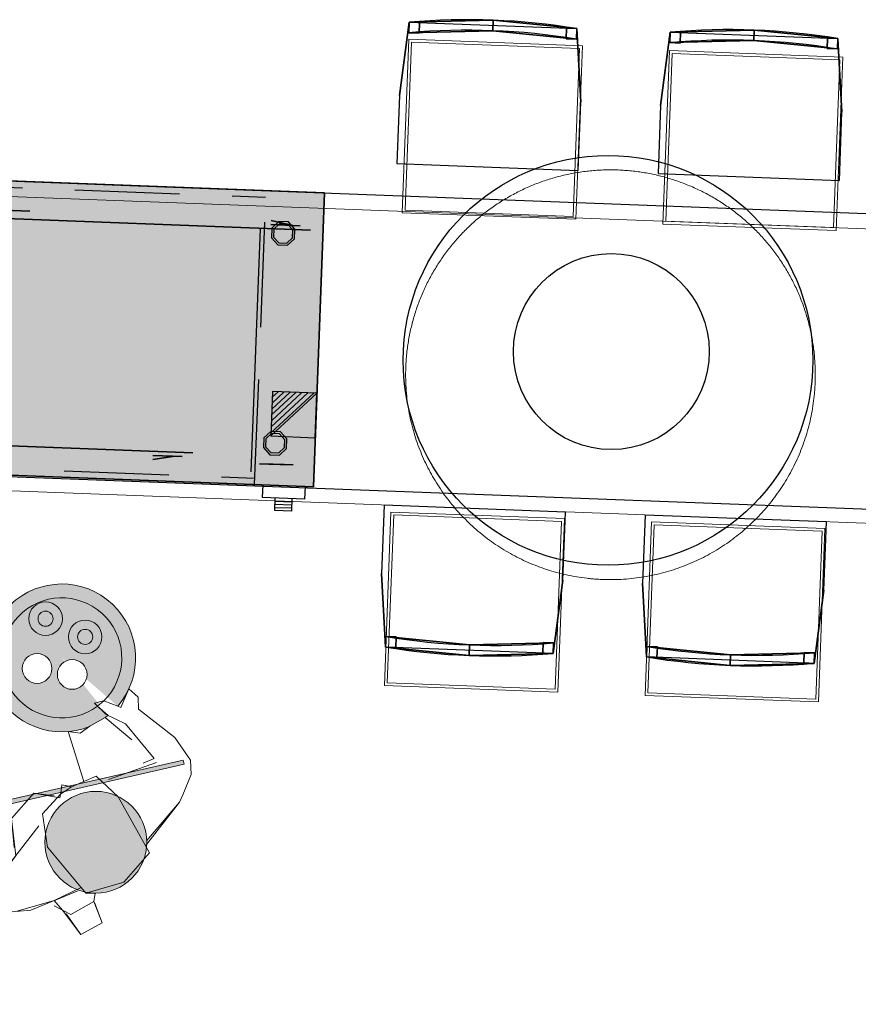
# Model space of a CAD drawing. Header units: millimetres. Extents: x 119024465 to 119292677, y 483022511 to 483148062.
# Tile 82 of 162: x 119100415 to 119102412, y 483060331 to 483062675. Entities that reach past the tile are written whole.
import ezdxf

# ---------------------------------------------------------------- set-up
doc = ezdxf.new("R2010")
doc.units = ezdxf.units.MM
doc.header["$LTSCALE"] = 100
for name, pattern in [('B0703', [468.700004, 312.5, -156.200004]), ('CONTINUA', [0]), ('NASCOSTA', [0.375, 0.25, -0.125])]:
    doc.linetypes.add(name, pattern=pattern)
doc.layers.get('0').update_dxf_attribs({"linetype": 'CONTINUOUS'})
for name, color, linetype in [('200-2D', 1, 'CONTINUOUS'), ('200-3D', 1, 'CONTINUOUS'), ('204 tekst fdstp', 255, 'CONTINUOUS'), ('204-2D', 7, 'CONTINUA'), ('2D_PLAN', 7, 'CONTINUOUS'), ('450-2D', 6, 'CONTINUA'), ('82 Losse inrichting.LOSSE INRICHTING', 7, 'CONTINUOUS'), ('82 Losse inrichting.LOSSE INRICHTING 2D arcering', 7, 'CONTINUOUS'), ('DINING_CHAIR', 33, 'CONTINUOUS'), ('DINING_TABLE', 33, 'CONTINUOUS'), ('GRI-3D', 7, 'CONTINUOUS'), ('INS-3D', 3, 'CONTINUOUS'), ('NASC-3D', 4, 'CONTINUOUS'), ('New_82 Losse inrichting.LOSSE INRICHTING', 7, 'CONTINUOUS')]:
    doc.layers.add(name, color=color, linetype=linetype)
doc.layers.add('None', color=7, linetype='CONTINUOUS', lineweight=5)
doc.styles.get("Standard").update_dxf_attribs({"font": 'ISOCP.SHX'})

# ---------------------------------------------------------------- blocks, each defined once
blk = doc.blocks.new('Group-381')
at = {"layer": 'None', "linetype": 'Continuous', "lineweight": 0}
h = blk.add_hatch(color=47, dxfattribs=at)
edge = h.paths.add_edge_path()
edge.add_arc((-11191.64, -241.79), 4, 0, 360, ccw=False)
h = blk.add_hatch(color=53, dxfattribs=at)
edge = h.paths.add_edge_path()
edge.add_arc((-11191.64, -241.79), 1.8, 0, 360, ccw=False)
at = {"layer": 'None', "color": 7, "linetype": 'Continuous', "lineweight": 18}
for radius in [4, 1.8]:
    blk.add_circle((-11191.64, -241.79), radius, dxfattribs=at)
blk = doc.blocks.new('Group-382')
at = {"layer": 'None', "linetype": 'Continuous', "lineweight": 0}
h = blk.add_hatch(color=47, dxfattribs=at)
edge = h.paths.add_edge_path()
edge.add_arc((-11196.35, -232.53), 4, 0, 360, ccw=False)
h = blk.add_hatch(color=53, dxfattribs=at)
edge = h.paths.add_edge_path()
edge.add_arc((-11196.35, -232.53), 1.8, 0, 360, ccw=False)
at = {"layer": 'None', "color": 7, "linetype": 'Continuous', "lineweight": 18}
for radius in [4, 1.8]:
    blk.add_circle((-11196.35, -232.53), radius, dxfattribs=at)
blk = doc.blocks.new('Group-384')
at = {"layer": 'None', "linetype": 'Continuous', "lineweight": 0}
h = blk.add_hatch(color=47, dxfattribs=at)
edge = h.paths.add_edge_path()
edge.add_arc((-11149.67, -239.82), 4, 0, 360, ccw=False)
h = blk.add_hatch(color=53, dxfattribs=at)
edge = h.paths.add_edge_path()
edge.add_arc((-11149.67, -239.82), 1.8, 0, 360, ccw=False)
at = {"layer": 'None', "color": 7, "linetype": 'Continuous', "lineweight": 18}
for radius in [4, 1.8]:
    blk.add_circle((-11149.67, -239.82), radius, dxfattribs=at)
blk = doc.blocks.new('kok')
at = {"layer": 'None', "linetype": 'Continuous', "lineweight": 0}
h = blk.add_hatch(color=41, dxfattribs=at)
edge = h.paths.add_edge_path()
edge.add_arc((3.9, -46.5), 176, 100.8536, 450.622)
edge.add_line((1.9, 129.5), (3.9, -46.5))
edge.add_line((3.9, -46.5), (-29.3, 126.4))
at = {"linetype": 'Continuous', "lineweight": 0}
for p, q in [((295.9, -223.9), (382.6, -246.8)), ((397.7, -246.7), (483.8, -221.7))]:
    blk.add_line(p, q, dxfattribs=at)
at = {"layer": 'None', "color": 250, "linetype": 'Continuous', "lineweight": 18}
for p, q in [((-2.8, 397.2), (-65.3, 362.6)), ((-65.3, 362.6), (-85.8, 334.6)), ((-85.5, 334.5), (-90, 269.2)), ((494, 339.4), (511.7, 310.2)), ((511.7, 310.2), (500.1, 118.1)), ((-90, 269.2), (-64, 162.8)), ((100.6, 100.6), (138.3, 209.4)), ((-64, 162.8), (-80.9, 140.3)), ((-80.9, 140.3), (-76, 110.4)), ((-11, 95.3), (-33.4, 133.4)), ((4.2, 124.8), (9.6, 86.4)), ((431.5, 132.4), (420, 26.1)), ((500.1, 118.1), (465.3, 14.2)), ((9.6, 86.4), (-11, 95.3)), ((420, 26.1), (394.2, -18)), ((465.3, 14.2), (480.3, -9.7)), ((394.2, -18), (385.7, -55.8)), ((406.9, -48.7), (432.4, -12.6)), ((480.3, -9.7), (471.1, -46.1)), ((385.7, -55.8), (406.9, -48.7))]:
    blk.add_line(p, q, dxfattribs=at)
for centre, radius, start, end in [((511.7, 310.2), 0.0653, 356.5329, 31.3177), ((3.9, -46.5), 176, 100.8536, 90.622), ((3.9, -46.5), 143, 96.0644, 88.2761)]:
    blk.add_arc(centre, radius, start, end, dxfattribs=at)
at = {"layer": 'None', "color": 7, "lineweight": 0, "xscale": 9.99999999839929, "yscale": 9.99999999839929, "zscale": 9.99999999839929}
for name in ['Group-384', 'Group-381']:
    blk.add_blockref(name, (111892.6, 2274.3), dxfattribs=at)
at = {"color": 7, "linetype": 'Continuous', "lineweight": 18}
blk.add_wipeout([(376.3, 395.6), (375.1, 425.6), (376.9, 498.1), (319.6, 508), (304, 455.9), (289, 442.3), (306.3, 428.4), (306.9, 410.4)], dxfattribs=at).dxf.layer = 'None'
at = {"layer": 'None', "color": 250, "linetype": 'Continuous', "lineweight": 18}
blk.add_line((376.9, 498.1), (319.6, 508), dxfattribs=at)
at = {"layer": 'None', "color": 7, "linetype": 'Continuous', "lineweight": 18}
blk.add_lwpolyline([(376.3, 395.6), (375.1, 425.6), (376.9, 498.1), (319.6, 508), (304, 455.9), (289, 442.3), (306.3, 428.4), (306.9, 410.4)], close=True, dxfattribs=at)
at = {"color": 7, "linetype": 'Continuous', "lineweight": 18}
blk.add_wipeout([(-64, 162.8), (-90, 269.2), (-85.5, 334.5), (-65.3, 362.6), (-19.9, 387.8), (-2.8, 397.2), (125.2, 428.6), (128.3, 447.3), (219, 464.2), (306.3, 428.4), (306.9, 410.4), (376.3, 395.6), (464.3, 359.2), (494, 339.4), (511.7, 310.2), (500.1, 118.1), (465.3, 14.2), (484, -10.3), (471.1, -46.1), (427.1, -20.1), (406.9, -48.7), (385.7, -55.8), (388.6, -42.7), (398.3, -11), (423.3, 27.4), (425.8, 79.3), (429.4, 147), (409, 261.8), (382, 255.1), (335.5, 179.1), (255.8, 165.3), (214, 211.8), (205.8, 204.6), (191.3, 190.8), (175.9, 208.6), (145.2, 217.1), (100.6, 100.6), (80.4, 121.3), (52.3, 122.7), (10.7, 129.4), (1.9, 129.5), (8.2, 96.5), (-11.3, 95.7), (-29.3, 126.4), (-33.4, 133.4), (-76, 110.4), (-79.1, 129), (-80.9, 140.3)], dxfattribs=at).dxf.layer = 'None'
at = {"linetype": 'Continuous', "lineweight": 0, "true_color": 0xffebad, "transparency": 33554516}
h = blk.add_hatch(color=41, dxfattribs=at)
h.dxf.hatch_style = 1
edge = h.paths.add_edge_path()
edge.add_arc((212.6, 348.1), 121.2, 0, 360)
h = blk.add_hatch(color=41, dxfattribs=at)
h.dxf.hatch_style = 1
h.paths.add_polyline_path([(382.6, -246.8), (430, -44.1), (295.9, -223.9)])
h = blk.add_hatch(color=41, dxfattribs=at)
h.dxf.hatch_style = 1
h.paths.add_polyline_path([(485.4, -223.4), (421.9, -25.2), (399.3, -248.3)])
at = {"linetype": 'Continuous', "lineweight": 0}
for p, q in [((430, -44.1), (295.9, -223.9)), ((382.6, -246.8), (430, -44.1)), ((421.9, -25.2), (399.3, -248.3)), ((485.4, -223.4), (421.9, -25.2))]:
    blk.add_line(p, q, dxfattribs=at)
blk.add_circle((212.6, 348.1), 121.2, dxfattribs=at)
at = {"layer": 'None', "color": 250, "linetype": 'Continuous', "lineweight": 18}
for p, q in [((319.6, 508), (304, 458.5)), ((373.5, 437.7), (376.9, 498.1)), ((128.3, 447.3), (103.7, 296.1)), ((219, 464.2), (128.3, 447.3)), ((306.3, 428.4), (219, 464.2)), ((289, 442.3), (304, 455.9)), ((304, 455.9), (366, 446.3)), ((366, 446.3), (384.3, 404.9)), ((310.4, 285.8), (306.3, 428.4)), ((116, 420.5), (-2.8, 397.2)), ((318.1, 412.1), (434.6, 379)), ((434.6, 379), (494, 339.4)), ((96.3, 250), (-18.2, 288.8)), ((103.7, 296.1), (114.4, 225.6)), ((270.7, 216.3), (310.4, 285.8)), ((-20.5, 277.8), (-17.9, 170.9)), ((7.7, 270.3), (-20.5, 277.8)), ((294.8, 233.4), (440.9, 269.7)), ((335.5, 179.1), (372.5, 237)), ((413.6, 253.4), (431.5, 132.4)), ((114.4, 225.6), (175.9, 208.6)), ((207.4, 205.8), (270.7, 216.3)), ((-6.4, 210.1), (10.7, 129.4)), ((175.9, 208.6), (207.4, 205.8)), ((177.3, 207.2), (191.3, 190.8)), ((191.3, 190.8), (205.8, 204.6)), ((221.9, 199.3), (255.8, 165.3)), ((-17.9, 170.9), (4.2, 124.8)), ((255.8, 165.3), (335.5, 179.1))]:
    blk.add_line(p, q, dxfattribs=at)
at = {"layer": 'None', "color": 7, "linetype": 'Continuous', "lineweight": 18}
blk.add_lwpolyline([(-64, 162.8), (-90, 269.2), (-85.5, 334.5), (-65.3, 362.6), (-19.9, 387.8), (-2.8, 397.2), (125.2, 428.6), (128.3, 447.3), (219, 464.2), (306.3, 428.4), (306.9, 410.4), (376.3, 395.6), (464.3, 359.2), (494, 339.4), (511.7, 310.2), (500.1, 118.1), (465.3, 14.2), (484, -10.3), (471.1, -46.1), (427.1, -20.1), (406.9, -48.7), (385.7, -55.8), (388.6, -42.7), (398.3, -11), (423.3, 27.4), (425.8, 79.3), (429.4, 147), (409, 261.8), (382, 255.1), (335.5, 179.1), (255.8, 165.3), (214, 211.8), (205.8, 204.6), (191.3, 190.8), (175.9, 208.6), (145.2, 217.1), (100.6, 100.6), (80.4, 121.3), (52.3, 122.7), (10.7, 129.4), (1.9, 129.5), (8.2, 96.5), (-11.3, 95.7), (-29.3, 126.4), (-33.4, 133.4), (-76, 110.4), (-79.1, 129), (-80.9, 140.3)], close=True, dxfattribs=at)
at = {"layer": 'None', "color": 7, "lineweight": 0, "xscale": 9.99999999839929, "yscale": 9.99999999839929, "zscale": 9.99999999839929}
blk.add_blockref('Group-382', (111892.6, 2274.3), dxfattribs=at)
at = {"color": 7, "linetype": 'Continuous', "lineweight": 18}
blk.add_wipeout([(39.3, -86.9), (37.1, -84.2), (35.2, -81.3), (33.6, -78.2), (32.2, -75), (31.3, -71.7), (30.6, -68.3), (30.3, -64.8), (30.3, -61.4), (30.6, -57.9), (31.3, -54.5), (32.3, -51.2), (33.7, -48), (35.3, -44.9), (37.3, -42.1), (39.5, -39.4), (41.9, -36.9), (44.6, -34.7), (47.5, -32.8), (50.6, -31.2), (53.8, -29.9), (57.1, -28.9), (60.5, -28.2), (64, -27.9), (67.5, -27.9), (70.9, -28.3), (74.3, -29), (77.6, -30), (80.8, -31.3), (83.9, -33), (86.8, -34.9), (89.4, -37.1), (91.9, -39.6), (94.1, -42.3), (96, -45.2), (97.6, -48.2), (98.9, -51.4), (99.9, -54.8), (100.6, -58.2), (100.9, -61.6), (100.9, -65.1), (100.5, -68.5), (99.8, -71.9), (98.8, -75.3), (97.5, -78.5), (95.8, -81.5), (93.9, -84.4), (91.7, -87.1), (89.2, -89.5), (86.5, -91.7), (83.6, -93.6), (80.6, -95.2), (77.4, -96.6), (74, -97.6), (70.6, -98.2), (67.2, -98.5), (63.7, -98.5), (60.3, -98.2), (56.9, -97.5), (53.5, -96.5), (50.3, -95.1), (47.3, -93.5), (44.4, -91.5), (41.7, -89.3)], dxfattribs=at).dxf.layer = 'None'
at = {"layer": 'None', "color": 7, "linetype": 'Continuous', "lineweight": 18}
blk.add_circle((65.6, -63.2), 35.4, dxfattribs=at)
at = {"color": 7, "linetype": 'Continuous', "lineweight": 18}
blk.add_wipeout([(-17.4, -23.8), (-19.6, -21.1), (-21.6, -18.2), (-23.2, -15.1), (-24.5, -11.9), (-25.5, -8.6), (-26.1, -5.2), (-26.5, -1.7), (-26.5, 1.7), (-26.1, 5.2), (-25.4, 8.6), (-24.4, 11.9), (-23.1, 15.1), (-21.4, 18.2), (-19.5, 21), (-17.3, 23.7), (-14.8, 26.2), (-12.1, 28.3), (-9.2, 30.3), (-6.1, 31.9), (-2.9, 33.2), (0.4, 34.2), (3.8, 34.9), (7.2, 35.2), (10.7, 35.2), (14.2, 34.8), (17.6, 34.1), (20.9, 33.1), (24.1, 31.8), (27.1, 30.1), (30, 28.2), (32.7, 26), (35.1, 23.5), (37.3, 20.8), (39.2, 17.9), (40.9, 14.9), (42.2, 11.7), (43.2, 8.3), (43.8, 4.9), (44.2, 1.5), (44.1, -2), (43.8, -5.5), (43.1, -8.9), (42.1, -12.2), (40.7, -15.4), (39.1, -18.4), (37.2, -21.3), (34.9, -24), (32.5, -26.4), (29.8, -28.6), (26.9, -30.5), (23.8, -32.2), (20.6, -33.5), (17.3, -34.5), (13.9, -35.1), (10.4, -35.4), (7, -35.4), (3.5, -35.1), (0.1, -34.4), (-3.2, -33.4), (-6.4, -32), (-9.5, -30.4), (-12.3, -28.4), (-15, -26.2)], dxfattribs=at).dxf.layer = 'None'
at = {"layer": 'None', "color": 7, "linetype": 'Continuous', "lineweight": 18}
blk.add_circle((8.8, -0.1), 35.4, dxfattribs=at)
blk = doc.blocks.new('*X203')
at = {"color": 0}
for p, q in [((286.774344, 2204.447934), (296.618251, 2214.291842)), ((286.774344, 2205.862148), (295.204037, 2214.291842)), ((286.774344, 2207.276361), (293.789824, 2214.291842)), ((286.774344, 2208.690575), (292.37561, 2214.291842)), ((286.774344, 2210.104788), (290.961397, 2214.291842)), ((286.774344, 2211.519002), (289.547183, 2214.291842)), ((286.774344, 2212.933216), (288.13297, 2214.291842))]:
    blk.add_line(p, q, dxfattribs=at)
blk = doc.blocks.new('FM')
at = {"layer": '450-2D'}
for p, q in [((10.606602, 0), (0, 0)), ((0, 0), (0, -10.606602)), ((0, -10.606602), (10.606602, 0)), ((10.606602, -10.606602), (10.606602, 0)), ((0, -10.606602), (10.606602, -10.606602))]:
    blk.add_line(p, q, dxfattribs=at)
blk.add_blockref('*X203', (-286.774344, -2214.291842), dxfattribs=at)
blk = doc.blocks.new('HWC18P')
at = {"layer": '200-2D'}
blk.add_lwpolyline([(0, -70), (180, -70), (180, 0), (0, 0)], close=True, dxfattribs=at)
at = {"layer": '200-3D'}
blk.add_line((165, -9, 24), (165, -67, 24), dxfattribs=at)
at = {"layer": '200-3D', "extrusion": (0, 1, 0)}
for points, elevation in [([(-29, 24), (-110, 24), (-110, 81), (-29, 81)], -7), ([(-177, 24), (-94, 24), (-94, 81), (-177, 81)], -9)]:
    blk.add_lwpolyline(points, close=True, dxfattribs=dict(at, elevation=elevation))
at = {"layer": '200-3D', "elevation": 5}
for points in [[(8.35, -7.23), (6.73, -8.85), (6.73, -11.15), (8.35, -12.77), (10.65, -12.77), (12.27, -11.15), (12.27, -8.85), (10.65, -7.23)], [(169.35, -7.23), (167.73, -8.85), (167.73, -11.15), (169.35, -12.77), (171.65, -12.77), (173.27, -11.15), (173.27, -8.85), (171.65, -7.23)], [(8.35, -57.23), (6.73, -58.85), (6.73, -61.15), (8.35, -62.77), (10.65, -62.77), (12.27, -61.15), (12.27, -58.85), (10.65, -57.23)], [(169.35, -57.23), (167.73, -58.85), (167.73, -61.15), (169.35, -62.77), (171.65, -62.77), (173.27, -61.15), (173.27, -58.85), (171.65, -57.23)]]:
    blk.add_lwpolyline(points, close=True, dxfattribs=at)
at = {"layer": '200-3D'}
for points in [[(8.56, -7.73), (7.23, -9.06), (7.23, -10.94), (8.56, -12.27), (10.44, -12.27), (11.77, -10.94), (11.77, -9.06), (10.44, -7.73)], [(169.56, -7.73), (168.23, -9.06), (168.23, -10.94), (169.56, -12.27), (171.44, -12.27), (172.77, -10.94), (172.77, -9.06), (171.44, -7.73)], [(8.56, -57.73), (7.23, -59.06), (7.23, -60.94), (8.56, -62.27), (10.44, -62.27), (11.77, -60.94), (11.77, -59.06), (10.44, -57.73)], [(169.56, -57.73), (168.23, -59.06), (168.23, -60.94), (169.56, -62.27), (171.44, -62.27), (172.77, -60.94), (172.77, -59.06), (171.44, -57.73)]]:
    blk.add_lwpolyline(points, close=True, dxfattribs=at)
at = {"layer": '200-3D', "extrusion": (0, -1, 0)}
for points, elevation in [([(3, 24), (86, 24), (86, 81), (3, 81)], 61), ([(151, 24), (70, 24), (70, 81), (151, 81)], 63)]:
    blk.add_lwpolyline(points, close=True, dxfattribs=dict(at, elevation=elevation))
at = {"layer": '200-3D'}
for points in [[(0, -70, 86), (0, 0, 86), (180, -70, 86), (180, 0, 86)], [(0, -3, 20), (0, -67, 20), (3, -3, 20), (3, -67, 20)], [(3, -5, 81), (3, -3, 81), (177, -5, 81), (177, -3, 81)], [(3, -3, 20), (177, -3, 20), (3, -67, 20), (177, -67, 20)], [(177, -3, 20), (177, -67, 20), (180, -3, 20), (180, -67, 20)], [(3, -9, 49), (165, -9, 49), (3, -61, 49), (165, -61, 49)], [(3, -67, 81), (3, -65, 81), (177, -67, 81), (177, -65, 81)]]:
    blk.add_solid(points, dxfattribs=at)
at = {"layer": '204-2D', "linetype": 'NASCOSTA'}
blk.add_line((166, -70), (166, 0), dxfattribs=at)
at = {"layer": '204-2D'}
for p, q in [((171, -73.75), (175, -73.75)), ((171, -74.5), (175, -74.5)), ((171, -75.25), (175, -75.25))]:
    blk.add_line(p, q, dxfattribs=at)
at = {"layer": '204-2D', "linetype": 'NASCOSTA'}
for points in [[(0, -3), (83, -3), (83, -1.5), (166, -1.5)], [(0, -67), (83, -67), (83, -68.5), (166, -68.5)]]:
    blk.add_lwpolyline(points, dxfattribs=at)
at = {"layer": '204-2D'}
for points in [[(178, -70), (178, -73), (168, -73), (168, -70)], [(175, -73), (175, -76), (171, -76), (171, -73)]]:
    blk.add_lwpolyline(points, dxfattribs=at)
at = {"layer": 'GRI-3D', "extrusion": (0, 1, 0)}
for points, elevation in [([(-38.5, 52.5), (-31.5, 52.5), (-31.5, 72.5), (-38.5, 72.5)], -6), ([(-167.5, 52.5), (-174.5, 52.5), (-174.5, 72.5), (-167.5, 72.5)], -8)]:
    blk.add_lwpolyline(points, close=True, dxfattribs=dict(at, elevation=elevation))
at = {"layer": 'GRI-3D', "extrusion": (0, -1, 0)}
for points, elevation in [([(12.5, 52.5), (5.5, 52.5), (5.5, 72.5), (12.5, 72.5)], 62), ([(141.5, 52.5), (148.5, 52.5), (148.5, 72.5), (141.5, 72.5)], 64), ([(167, 52.5), (167, 72.5), (175, 72.5), (175, 52.5)], 65), ([(170.23, 68.75), (169.15, 67.67), (169.15, 66.14), (170.23, 65.05), (171.77, 65.05), (172.85, 66.14), (172.85, 67.67), (171.77, 68.75)], 65), ([(170.23, 59.35), (169.15, 58.27), (169.15, 56.73), (170.23, 55.65), (171.77, 55.65), (172.85, 56.73), (172.85, 58.27), (171.77, 59.35)], 65)]:
    blk.add_lwpolyline(points, close=True, dxfattribs=dict(at, elevation=elevation))
at = {"layer": 'GRI-3D'}
for points in [[(33.25, -6, 52.5), (33.25, -6, 72.5), (31.5, -6, 72.5), (31.5, -6, 52.5)], [(38.5, -5, 72.5), (38.5, -5, 52.5), (33.25, -6, 52.5), (33.25, -6, 72.5)], [(167.5, -7, 72.5), (167.5, -7, 52.5), (172.75, -8, 52.5), (172.75, -8, 72.5)], [(172.75, -8, 52.5), (172.75, -8, 72.5), (174.5, -8, 72.5), (174.5, -8, 52.5)], [(7.25, -62, 52.5), (7.25, -62, 72.5), (5.5, -62, 72.5), (5.5, -62, 52.5)], [(12.5, -63, 72.5), (12.5, -63, 52.5), (7.25, -62, 52.5), (7.25, -62, 72.5)], [(141.5, -65, 72.5), (141.5, -65, 52.5), (146.75, -64, 52.5), (146.75, -64, 72.5)], [(146.75, -64, 52.5), (146.75, -64, 72.5), (148.5, -64, 72.5), (148.5, -64, 52.5)], [(167, -65, 52.5), (167, -65, 72.5), (175, -65, 72.5), (175, -65, 52.5)]]:
    blk.add_3dface(points, dxfattribs=at)
at = {"layer": 'GRI-3D', "invisible_edges": 15}
for points in [[(170.23, -65.5, 68.75), (171.77, -65.5, 68.75), (172.85, -65.5, 67.67), (169.15, -65.5, 67.67)], [(172.85, -65.5, 67.67), (169.15, -65.5, 67.67), (169.15, -65.5, 66.14), (172.85, -65.5, 66.14)], [(169.15, -65.5, 66.14), (172.85, -65.5, 66.14), (171.77, -65.5, 65.05), (170.23, -65.5, 65.05)], [(169.15, -66.9, 56.73), (172.85, -66.9, 56.73), (171.77, -66.9, 55.65), (170.23, -66.9, 55.65)], [(172.85, -66.9, 58.27), (169.15, -66.9, 58.27), (169.15, -66.9, 56.73), (172.85, -66.9, 56.73)], [(170.23, -66.9, 59.35), (171.77, -66.9, 59.35), (172.85, -66.9, 58.27), (169.15, -66.9, 58.27)]]:
    blk.add_3dface(points, dxfattribs=at)
at = {"layer": 'INS-3D'}
blk.add_lwpolyline([(0, 0), (180, 0), (180, -70), (0, -70)], close=True, dxfattribs=at)
at = {"layer": 'NASC-3D', "invisible_edges": 15}
for points in [[(110, -5, 24), (38.5, -5, 52.5), (31.5, -5, 52.5), (29, -5, 24)], [(31.5, -5, 52.5), (29, -5, 24), (29, -5, 81), (31.5, -5, 72.5)], [(29, -5, 81), (31.5, -5, 72.5), (38.5, -5, 72.5), (110, -5, 81)], [(38.5, -5, 72.5), (110, -5, 81), (110, -5, 24), (38.5, -5, 52.5)], [(167.5, -7, 72.5), (94, -7, 81), (94, -7, 24), (167.5, -7, 52.5)], [(177, -7, 81), (174.5, -7, 72.5), (167.5, -7, 72.5), (94, -7, 81)], [(94, -7, 24), (167.5, -7, 52.5), (174.5, -7, 52.5), (177, -7, 24)], [(174.5, -7, 52.5), (177, -7, 24), (177, -7, 81), (174.5, -7, 72.5)], [(86, -63, 24), (12.5, -63, 52.5), (5.5, -63, 52.5), (3, -63, 24)], [(5.5, -63, 52.5), (3, -63, 24), (3, -63, 81), (5.5, -63, 72.5)], [(3, -63, 81), (5.5, -63, 72.5), (12.5, -63, 72.5), (86, -63, 81)], [(12.5, -63, 72.5), (86, -63, 81), (86, -63, 24), (12.5, -63, 52.5)], [(141.5, -65, 72.5), (70, -65, 81), (70, -65, 24), (141.5, -65, 52.5)], [(151, -65, 81), (148.5, -65, 72.5), (141.5, -65, 72.5), (70, -65, 81)], [(70, -65, 24), (141.5, -65, 52.5), (148.5, -65, 52.5), (151, -65, 24)], [(148.5, -65, 52.5), (151, -65, 24), (151, -65, 81), (148.5, -65, 72.5)], [(165, -66.9, 72.5), (167, -66.9, 72.5), (167, -66.9, 52.5), (165, -66.9, 52.5)], [(165, -66.9, 24), (177, -66.9, 24), (177, -66.9, 52.5), (165, -66.9, 52.5)], [(165, -66.9, 81), (177, -66.9, 81), (177, -66.9, 72.5), (165, -66.9, 72.5)], [(175, -66.9, 72.5), (177, -66.9, 72.5), (177, -66.9, 52.5), (175, -66.9, 52.5)]]:
    blk.add_3dface(points, dxfattribs=at)
at = {"layer": '450-2D'}
blk.add_blockref('FM', (169.39, -47.7), dxfattribs=at)
at = {"layer": 'INS-3D', "flags": 9}
for tag, p in [('DIST', (0, 0)), ('ANGOLO', (0, -1.5))]:
    blk.add_attdef(tag, p, '', height=1, dxfattribs=at)
blk = doc.blocks.new('Kruk 01 23[73]_1', base_point=(-3513.3, 36306.8))
at = {"layer": 'New_82 Losse inrichting.LOSSE INRICHTING', "color": 2, "linetype": 'Continuous', "lineweight": 0}
for p, q in [((-3306.6, 36513.5), (-3720, 36513.5)), ((-3720, 36513.5), (-3720, 36100.1)), ((-3313.3, 36506.8), (-3713.3, 36506.8)), ((-3713.3, 36506.8), (-3713.3, 36106.8)), ((-3313.3, 36106.8), (-3313.3, 36506.8)), ((-3306.6, 36100.1), (-3306.6, 36513.5)), ((-3713.3, 36106.8), (-3313.3, 36106.8)), ((-3720, 36100.1), (-3306.6, 36100.1))]:
    blk.add_line(p, q, dxfattribs=at)
at = {"layer": 'New_82 Losse inrichting.LOSSE INRICHTING', "color": 2, "linetype": 'Continuous', "lineweight": 0, "flags": 128}
blk.add_lwpolyline([(-3720, 36100.1), (-3306.6, 36100.1), (-3306.6, 36513.5), (-3720, 36513.5)], close=True, dxfattribs=at)
blk = doc.blocks.new('Kruk 01 23[74]_1', base_point=(-2892.1, 36303.6))
at = {"layer": 'New_82 Losse inrichting.LOSSE INRICHTING', "color": 2, "linetype": 'Continuous', "lineweight": 0}
for p, q in [((-2685.5, 36510.3), (-3098.8, 36510.3)), ((-3098.8, 36510.3), (-3098.8, 36096.9)), ((-2692.1, 36503.6), (-3092.1, 36503.6)), ((-3092.1, 36503.6), (-3092.1, 36103.6)), ((-2692.1, 36103.6), (-2692.1, 36503.6)), ((-2685.5, 36096.9), (-2685.5, 36510.3)), ((-3098.8, 36096.9), (-2685.5, 36096.9)), ((-3092.1, 36103.6), (-2692.1, 36103.6))]:
    blk.add_line(p, q, dxfattribs=at)
at = {"layer": 'New_82 Losse inrichting.LOSSE INRICHTING', "color": 2, "linetype": 'Continuous', "lineweight": 0, "flags": 128}
blk.add_lwpolyline([(-3098.8, 36096.9), (-2685.5, 36096.9), (-2685.5, 36510.3), (-3098.8, 36510.3)], close=True, dxfattribs=at)
blk = doc.blocks.new('Kruk 01 23[77]_1', base_point=(-3513.3, 35180.2))
at = {"layer": 'New_82 Losse inrichting.LOSSE INRICHTING', "color": 2, "linetype": 'Continuous', "lineweight": 0}
for p, q in [((-3720, 35386.9), (-3306.6, 35386.9)), ((-3720, 34973.6), (-3720, 35386.9)), ((-3713.3, 35380.2), (-3313.3, 35380.2)), ((-3713.3, 34980.2), (-3713.3, 35380.2)), ((-3313.3, 35380.2), (-3313.3, 34980.2)), ((-3306.6, 35386.9), (-3306.6, 34973.6)), ((-3313.3, 34980.2), (-3713.3, 34980.2)), ((-3306.6, 34973.6), (-3720, 34973.6))]:
    blk.add_line(p, q, dxfattribs=at)
at = {"layer": 'New_82 Losse inrichting.LOSSE INRICHTING', "color": 2, "linetype": 'Continuous', "lineweight": 0, "flags": 128}
blk.add_lwpolyline([(-3720, 35386.9), (-3306.6, 35386.9), (-3306.6, 34973.6), (-3720, 34973.6)], close=True, dxfattribs=at)
blk = doc.blocks.new('Kruk 01 23[78]_1', base_point=(-2892.1, 35180.2))
at = {"layer": 'New_82 Losse inrichting.LOSSE INRICHTING', "color": 2, "linetype": 'Continuous', "lineweight": 0}
for p, q in [((-3098.8, 35386.9), (-2685.5, 35386.9)), ((-3098.8, 34973.6), (-3098.8, 35386.9)), ((-3092.1, 35380.2), (-2692.1, 35380.2)), ((-3092.1, 34980.2), (-3092.1, 35380.2)), ((-2692.1, 35380.2), (-2692.1, 34980.2)), ((-2685.5, 35386.9), (-2685.5, 34973.6)), ((-2692.1, 34980.2), (-3092.1, 34980.2)), ((-2685.5, 34973.6), (-3098.8, 34973.6))]:
    blk.add_line(p, q, dxfattribs=at)
at = {"layer": 'New_82 Losse inrichting.LOSSE INRICHTING', "color": 2, "linetype": 'Continuous', "lineweight": 0, "flags": 128}
blk.add_lwpolyline([(-3098.8, 35386.9), (-2685.5, 35386.9), (-2685.5, 34973.6), (-3098.8, 34973.6)], close=True, dxfattribs=at)
blk = doc.blocks.new('3D Man staand contour 02 23[105]_1', base_point=(-4704.1, 34635.5))
at = {"layer": '82 Losse inrichting.LOSSE INRICHTING 2D arcering', "linetype": 'Continuous', "lineweight": 0, "true_color": 0x000000}
blk.add_hatch(color=18, dxfattribs=at).paths.add_polyline_path([(-4811.6, 34611.8), (-4809, 34602.2), (-4189.4, 34768.2), (-4192, 34777.8)])
at = {"layer": '82 Losse inrichting.LOSSE INRICHTING', "color": 9, "linetype": 'Continuous', "lineweight": 0, "flags": 128}
blk.add_lwpolyline([(-4811.6, 34611.8), (-4809, 34602.2), (-4189.4, 34768.2), (-4192, 34777.8)], close=True, dxfattribs=at)
blk = doc.blocks.new('Kubus 23[156]_1', base_point=(-7372.9, 35402.7))
at = {"layer": 'New_82 Losse inrichting.LOSSE INRICHTING', "color": 2, "linetype": 'Continuous', "lineweight": 0, "flags": 128}
blk.add_lwpolyline([(-1291, 36103.5), (-7373, 36102.7), (-7372.9, 35402.7), (-1290.9, 35403.5)], close=True, dxfattribs=at)
blk = doc.blocks.new('Cilinder 23[157]_1', base_point=(-3210.1, 35733.6))
at = {"layer": 'New_82 Losse inrichting.LOSSE INRICHTING', "color": 9, "linetype": 'B0703', "lineweight": 0, "flags": 128}
blk.add_lwpolyline([(-2722.2, 35733.6, 1), (-3697.9, 35733.6, 1)], format="xyb", close=True, dxfattribs=at)
blk.add_lwpolyline([(-2722.2, 35733.6, 1), (-3697.9, 35733.6, 1)], format="xyb", close=True, dxfattribs=at)

msp = doc.modelspace()

# ---------------------------------------------------------------- linework, layer by layer
at = {"layer": '200-2D'}
msp.add_lwpolyline([(119097641.7, 483061690.5), (119097668.4, 483062394.3), (119103747, 483062163.8), (119103720.4, 483061460)], close=True, dxfattribs=at)
at = {"layer": '204 tekst fdstp'}
for centre, radius in [((119101815.8, 483061864), 487.9), ((119101823.7, 483061884.9), 233.3)]:
    msp.add_circle(centre, radius, dxfattribs=at)
at = {"layer": '2D_PLAN'}
for p, q in [((119101319.3, 483062494.7), (119101342, 483062669)), ((119101341.1, 483062644), (119101342, 483062669)), ((119101741.7, 483062653.8), (119101740.8, 483062628.8)), ((119101741.7, 483062653.8), (119101751.2, 483062478.3)), ((119101941.1, 483062471.1), (119101963.8, 483062645.4)), ((119101962.8, 483062620.4), (119101963.8, 483062645.4)), ((119102363.5, 483062630.2), (119102362.6, 483062605.3)), ((119102363.5, 483062630.2), (119102372.9, 483062454.8)), ((119101285.6, 483061181.3), (119101276.2, 483061356.7)), ((119101708, 483061340.4), (119101685.3, 483061166.1)), ((119101907.4, 483061157.7), (119101897.9, 483061333.2)), ((119102329.8, 483061316.8), (119102307.1, 483061142.5)), ((119101285.6, 483061181.3), (119101286.6, 483061206.2)), ((119101686.3, 483061191.1), (119101685.3, 483061166.1)), ((119101907.4, 483061157.7), (119101908.3, 483061182.7)), ((119102308, 483061167.5), (119102307.1, 483061142.5))]:
    msp.add_line(p, q, dxfattribs=at)
for centre, start, end in [((119101481.5, 483061068.8), 80.6752, 94.9806), ((119101480.5, 483061043.8), 80.6752, 94.9806), ((119102103.2, 483061045.2), 80.6752, 94.9806), ((119102102.3, 483061020.2), 80.6752, 94.9806), ((119101546.8, 483062791.3), 260.6752, 274.9806), ((119101545.9, 483062766.3), 260.6752, 274.9806), ((119102168.6, 483062767.7), 260.6752, 274.9806), ((119102167.6, 483062742.7), 260.6752, 274.9806)]:
    msp.add_arc(centre, 1606.2, start, end, dxfattribs=at)
at = {"layer": 'DINING_CHAIR'}
for points in [[(119101751.2, 483062478.3, 450), (119101741.7, 483062653.8, 450), (119101542.4, 483062673.9, 450), (119101342, 483062669, 450), (119101319.3, 483062494.7, 450), (119101313.2, 483062332.3, 450), (119101745, 483062316, 450)], [(119101751.2, 483062478.3, 425), (119101741.7, 483062653.8, 425), (119101542.4, 483062673.9, 425), (119101342, 483062669, 425), (119101319.3, 483062494.7, 425), (119101313.2, 483062332.3, 425), (119101745, 483062316, 425)], [(119101342, 483062669, 875), (119101342, 483062669, 450), (119101542.4, 483062673.9, 450), (119101741.7, 483062653.8, 450), (119101741.7, 483062653.8, 875), (119101542.4, 483062673.9, 875)], [(119101341.1, 483062644, 875), (119101341.1, 483062644, 450), (119101541.4, 483062648.9, 450), (119101740.8, 483062628.8, 450), (119101740.8, 483062628.8, 875), (119101541.4, 483062648.9, 875)], [(119102372.9, 483062454.8, 450), (119102363.5, 483062630.2, 450), (119102164.1, 483062650.3, 450), (119101963.8, 483062645.4, 450), (119101941.1, 483062471.1, 450), (119101934.9, 483062308.8, 450), (119102366.8, 483062292.4, 450)], [(119102372.9, 483062454.8, 425), (119102363.5, 483062630.2, 425), (119102164.1, 483062650.3, 425), (119101963.8, 483062645.4, 425), (119101941.1, 483062471.1, 425), (119101934.9, 483062308.8, 425), (119102366.8, 483062292.4, 425)], [(119101963.8, 483062645.4, 875), (119101963.8, 483062645.4, 450), (119102164.1, 483062650.3, 450), (119102363.5, 483062630.2, 450), (119102363.5, 483062630.2, 875), (119102164.1, 483062650.3, 875)], [(119101962.8, 483062620.4, 875), (119101962.8, 483062620.4, 450), (119102163.2, 483062625.3, 450), (119102362.6, 483062605.3, 450), (119102362.6, 483062605.3, 875), (119102163.2, 483062625.3, 875)], [(119101276.2, 483061356.7, 425), (119101285.6, 483061181.3, 425), (119101485, 483061161.2, 425), (119101685.3, 483061166.1, 425), (119101708, 483061340.4, 425), (119101714.2, 483061502.7, 425), (119101282.3, 483061519.1, 425)], [(119101276.2, 483061356.7, 450), (119101285.6, 483061181.3, 450), (119101485, 483061161.2, 450), (119101685.3, 483061166.1, 450), (119101708, 483061340.4, 450), (119101714.2, 483061502.7, 450), (119101282.3, 483061519.1, 450)], [(119101897.9, 483061333.2, 425), (119101907.4, 483061157.7, 425), (119102106.7, 483061137.6, 425), (119102307.1, 483061142.5, 425), (119102329.8, 483061316.8, 425), (119102335.9, 483061479.2, 425), (119101904.1, 483061495.5, 425)], [(119101897.9, 483061333.2, 450), (119101907.4, 483061157.7, 450), (119102106.7, 483061137.6, 450), (119102307.1, 483061142.5, 450), (119102329.8, 483061316.8, 450), (119102335.9, 483061479.2, 450), (119101904.1, 483061495.5, 450)], [(119101686.3, 483061191.1, 875), (119101686.3, 483061191.1, 450), (119101485.9, 483061186.2, 450), (119101286.6, 483061206.2, 450), (119101286.6, 483061206.2, 875), (119101485.9, 483061186.2, 875)], [(119101685.3, 483061166.1, 875), (119101685.3, 483061166.1, 450), (119101485, 483061161.2, 450), (119101285.6, 483061181.3, 450), (119101285.6, 483061181.3, 875), (119101485, 483061161.2, 875)], [(119102308, 483061167.5, 875), (119102308, 483061167.5, 450), (119102107.7, 483061162.6, 450), (119101908.3, 483061182.7, 450), (119101908.3, 483061182.7, 875), (119102107.7, 483061162.6, 875)], [(119102307.1, 483061142.5, 875), (119102307.1, 483061142.5, 450), (119102106.7, 483061137.6, 450), (119101907.4, 483061157.7, 450), (119101907.4, 483061157.7, 875), (119102106.7, 483061137.6, 875)]]:
    msp.add_polyline3d(points, close=True, dxfattribs=at)
for points, invisible_edges in [([(119101319.3, 483062494.7, 450), (119101751.2, 483062478.3, 450), (119101741.7, 483062653.8, 450), (119101342, 483062669, 450)], 5), ([(119101319.3, 483062494.7, 425), (119101342, 483062669, 425), (119101741.7, 483062653.8, 425), (119101751.2, 483062478.3, 425)], 13), ([(119101341.1, 483062644, 875), (119101541.4, 483062648.9, 875), (119101542.4, 483062673.9, 875), (119101342, 483062669, 875)], 2), ([(119101342, 483062669, 450), (119101542.4, 483062673.9, 450), (119101741.7, 483062653.8, 450), (119101342, 483062669, 450)], 4), ([(119101342, 483062669, 450), (119101342, 483062669, 875), (119101542.4, 483062673.9, 875), (119101542.4, 483062673.9, 450)], 6), ([(119101342, 483062669, 425), (119101542.4, 483062673.9, 425), (119101741.7, 483062653.8, 425), (119101342, 483062669, 425)], 4), ([(119101740.8, 483062628.8, 875), (119101741.7, 483062653.8, 875), (119101542.4, 483062673.9, 875), (119101541.4, 483062648.9, 875)], 4), ([(119101542.4, 483062673.9, 875), (119101741.7, 483062653.8, 875), (119101741.7, 483062653.8, 450), (119101542.4, 483062673.9, 450)], 9), ([(119101341.1, 483062644, 450), (119101541.4, 483062648.9, 450), (119101541.4, 483062648.9, 875), (119101341.1, 483062644, 875)], 2), ([(119101541.4, 483062648.9, 875), (119101541.4, 483062648.9, 450), (119101740.8, 483062628.8, 450), (119101740.8, 483062628.8, 875)], 1), ([(119101941.1, 483062471.1, 450), (119102372.9, 483062454.8, 450), (119102363.5, 483062630.2, 450), (119101963.8, 483062645.4, 450)], 5), ([(119101941.1, 483062471.1, 425), (119101963.8, 483062645.4, 425), (119102363.5, 483062630.2, 425), (119102372.9, 483062454.8, 425)], 13), ([(119101962.8, 483062620.4, 875), (119102163.2, 483062625.3, 875), (119102164.1, 483062650.3, 875), (119101963.8, 483062645.4, 875)], 2), ([(119101963.8, 483062645.4, 450), (119102164.1, 483062650.3, 450), (119102363.5, 483062630.2, 450), (119101963.8, 483062645.4, 450)], 4), ([(119101963.8, 483062645.4, 450), (119101963.8, 483062645.4, 875), (119102164.1, 483062650.3, 875), (119102164.1, 483062650.3, 450)], 6), ([(119101963.8, 483062645.4, 425), (119102164.1, 483062650.3, 425), (119102363.5, 483062630.2, 425), (119101963.8, 483062645.4, 425)], 4), ([(119102362.6, 483062605.3, 875), (119102363.5, 483062630.2, 875), (119102164.1, 483062650.3, 875), (119102163.2, 483062625.3, 875)], 4), ([(119102164.1, 483062650.3, 875), (119102363.5, 483062630.2, 875), (119102363.5, 483062630.2, 450), (119102164.1, 483062650.3, 450)], 9), ([(119101962.8, 483062620.4, 450), (119102163.2, 483062625.3, 450), (119102163.2, 483062625.3, 875), (119101962.8, 483062620.4, 875)], 2), ([(119102163.2, 483062625.3, 875), (119102163.2, 483062625.3, 450), (119102362.6, 483062605.3, 450), (119102362.6, 483062605.3, 875)], 1), ([(119101708, 483061340.4, 425), (119101685.3, 483061166.1, 425), (119101285.6, 483061181.3, 425), (119101276.2, 483061356.7, 425)], 13), ([(119101708, 483061340.4, 450), (119101276.2, 483061356.7, 450), (119101285.6, 483061181.3, 450), (119101685.3, 483061166.1, 450)], 5), ([(119102329.8, 483061316.8, 425), (119102307.1, 483061142.5, 425), (119101907.4, 483061157.7, 425), (119101897.9, 483061333.2, 425)], 13), ([(119102329.8, 483061316.8, 450), (119101897.9, 483061333.2, 450), (119101907.4, 483061157.7, 450), (119102307.1, 483061142.5, 450)], 5), ([(119101286.6, 483061206.2, 875), (119101285.6, 483061181.3, 875), (119101485, 483061161.2, 875), (119101485.9, 483061186.2, 875)], 4), ([(119101485.9, 483061186.2, 875), (119101485.9, 483061186.2, 450), (119101286.6, 483061206.2, 450), (119101286.6, 483061206.2, 875)], 1), ([(119101685.3, 483061166.1, 425), (119101485, 483061161.2, 425), (119101285.6, 483061181.3, 425), (119101685.3, 483061166.1, 425)], 4), ([(119101485, 483061161.2, 875), (119101285.6, 483061181.3, 875), (119101285.6, 483061181.3, 450), (119101485, 483061161.2, 450)], 9), ([(119101685.3, 483061166.1, 450), (119101485, 483061161.2, 450), (119101285.6, 483061181.3, 450), (119101685.3, 483061166.1, 450)], 4), ([(119101686.3, 483061191.1, 875), (119101485.9, 483061186.2, 875), (119101485, 483061161.2, 875), (119101685.3, 483061166.1, 875)], 2), ([(119101686.3, 483061191.1, 450), (119101485.9, 483061186.2, 450), (119101485.9, 483061186.2, 875), (119101686.3, 483061191.1, 875)], 2), ([(119101908.3, 483061182.7, 875), (119101907.4, 483061157.7, 875), (119102106.7, 483061137.6, 875), (119102107.7, 483061162.6, 875)], 4), ([(119102107.7, 483061162.6, 875), (119102107.7, 483061162.6, 450), (119101908.3, 483061182.7, 450), (119101908.3, 483061182.7, 875)], 1), ([(119101685.3, 483061166.1, 450), (119101685.3, 483061166.1, 875), (119101485, 483061161.2, 875), (119101485, 483061161.2, 450)], 6), ([(119102307.1, 483061142.5, 425), (119102106.7, 483061137.6, 425), (119101907.4, 483061157.7, 425), (119102307.1, 483061142.5, 425)], 4), ([(119102106.7, 483061137.6, 875), (119101907.4, 483061157.7, 875), (119101907.4, 483061157.7, 450), (119102106.7, 483061137.6, 450)], 9), ([(119102307.1, 483061142.5, 450), (119102106.7, 483061137.6, 450), (119101907.4, 483061157.7, 450), (119102307.1, 483061142.5, 450)], 4), ([(119102308, 483061167.5, 875), (119102107.7, 483061162.6, 875), (119102106.7, 483061137.6, 875), (119102307.1, 483061142.5, 875)], 2), ([(119102308, 483061167.5, 450), (119102107.7, 483061162.6, 450), (119102107.7, 483061162.6, 875), (119102308, 483061167.5, 875)], 2), ([(119102307.1, 483061142.5, 450), (119102307.1, 483061142.5, 875), (119102106.7, 483061137.6, 875), (119102106.7, 483061137.6, 450)], 6)]:
    msp.add_3dface(points, dxfattribs=dict(at, invisible_edges=invisible_edges))
for points in [[(119101342, 483062669, 425), (119101319.3, 483062494.7, 425), (119101319.3, 483062494.7, 450), (119101342, 483062669, 450)], [(119101341.1, 483062644, 450), (119101541.4, 483062648.9, 450), (119101542.4, 483062673.9, 450), (119101342, 483062669, 450)], [(119101341.1, 483062644, 875), (119101342, 483062669, 875), (119101342, 483062669, 450), (119101341.1, 483062644, 450)], [(119101366.1, 483062643.1, 425), (119101367, 483062668, 425), (119101342, 483062669, 425), (119101341.1, 483062644, 425)], [(119101366.1, 483062643.1), (119101341.1, 483062644), (119101342, 483062669), (119101367, 483062668)], [(119101341.1, 483062644, 425), (119101342, 483062669, 425), (119101342, 483062669), (119101341.1, 483062644)], [(119101542.4, 483062673.9, 425), (119101342, 483062669, 425), (119101342, 483062669, 450), (119101542.4, 483062673.9, 450)], [(119101367, 483062668, 425), (119101367, 483062668), (119101342, 483062669), (119101342, 483062669, 425)], [(119101366.1, 483062643.1, 425), (119101366.1, 483062643.1), (119101367, 483062668), (119101367, 483062668, 425)], [(119101541.4, 483062648.9, 450), (119101740.8, 483062628.8, 450), (119101741.7, 483062653.8, 450), (119101542.4, 483062673.9, 450)], [(119101741.7, 483062653.8, 425), (119101542.4, 483062673.9, 425), (119101542.4, 483062673.9, 450), (119101741.7, 483062653.8, 450)], [(119101366.1, 483062643.1, 425), (119101341.1, 483062644, 425), (119101341.1, 483062644), (119101366.1, 483062643.1)], [(119101740.8, 483062628.8, 425), (119101741.7, 483062653.8, 425), (119101716.8, 483062654.8, 425), (119101715.8, 483062629.8, 425)], [(119101740.8, 483062628.8), (119101715.8, 483062629.8), (119101716.8, 483062654.8), (119101741.7, 483062653.8)], [(119101715.8, 483062629.8, 425), (119101716.8, 483062654.8, 425), (119101716.8, 483062654.8), (119101715.8, 483062629.8)], [(119101741.7, 483062653.8, 425), (119101741.7, 483062653.8), (119101716.8, 483062654.8), (119101716.8, 483062654.8, 425)], [(119101740.8, 483062628.8, 450), (119101741.7, 483062653.8, 450), (119101741.7, 483062653.8, 875), (119101740.8, 483062628.8, 875)], [(119101740.8, 483062628.8, 425), (119101740.8, 483062628.8), (119101741.7, 483062653.8), (119101741.7, 483062653.8, 425)], [(119101751.2, 483062478.3, 425), (119101741.7, 483062653.8, 425), (119101741.7, 483062653.8, 450), (119101751.2, 483062478.3, 450)], [(119101963.8, 483062645.4, 425), (119101941.1, 483062471.1, 425), (119101941.1, 483062471.1, 450), (119101963.8, 483062645.4, 450)], [(119101962.8, 483062620.4, 450), (119102163.2, 483062625.3, 450), (119102164.1, 483062650.3, 450), (119101963.8, 483062645.4, 450)], [(119101962.8, 483062620.4, 875), (119101963.8, 483062645.4, 875), (119101963.8, 483062645.4, 450), (119101962.8, 483062620.4, 450)], [(119101987.8, 483062619.5, 425), (119101988.8, 483062644.5, 425), (119101963.8, 483062645.4, 425), (119101962.8, 483062620.4, 425)], [(119101987.8, 483062619.5), (119101962.8, 483062620.4), (119101963.8, 483062645.4), (119101988.8, 483062644.5)], [(119101962.8, 483062620.4, 425), (119101963.8, 483062645.4, 425), (119101963.8, 483062645.4), (119101962.8, 483062620.4)], [(119102164.1, 483062650.3, 425), (119101963.8, 483062645.4, 425), (119101963.8, 483062645.4, 450), (119102164.1, 483062650.3, 450)], [(119101988.8, 483062644.5, 425), (119101988.8, 483062644.5), (119101963.8, 483062645.4), (119101963.8, 483062645.4, 425)], [(119101987.8, 483062619.5, 425), (119101987.8, 483062619.5), (119101988.8, 483062644.5), (119101988.8, 483062644.5, 425)], [(119102163.2, 483062625.3, 450), (119102362.6, 483062605.3, 450), (119102363.5, 483062630.2, 450), (119102164.1, 483062650.3, 450)], [(119102363.5, 483062630.2, 425), (119102164.1, 483062650.3, 425), (119102164.1, 483062650.3, 450), (119102363.5, 483062630.2, 450)], [(119101740.8, 483062628.8, 425), (119101715.8, 483062629.8, 425), (119101715.8, 483062629.8), (119101740.8, 483062628.8)], [(119101987.8, 483062619.5, 425), (119101962.8, 483062620.4, 425), (119101962.8, 483062620.4), (119101987.8, 483062619.5)], [(119102362.6, 483062605.3, 425), (119102363.5, 483062630.2, 425), (119102338.5, 483062631.2, 425), (119102337.6, 483062606.2, 425)], [(119102362.6, 483062605.3), (119102337.6, 483062606.2), (119102338.5, 483062631.2), (119102363.5, 483062630.2)], [(119102337.6, 483062606.2, 425), (119102338.5, 483062631.2, 425), (119102338.5, 483062631.2), (119102337.6, 483062606.2)], [(119102363.5, 483062630.2, 425), (119102363.5, 483062630.2), (119102338.5, 483062631.2), (119102338.5, 483062631.2, 425)], [(119102362.6, 483062605.3, 450), (119102363.5, 483062630.2, 450), (119102363.5, 483062630.2, 875), (119102362.6, 483062605.3, 875)], [(119102362.6, 483062605.3, 425), (119102362.6, 483062605.3), (119102363.5, 483062630.2), (119102363.5, 483062630.2, 425)], [(119102372.9, 483062454.8, 425), (119102363.5, 483062630.2, 425), (119102363.5, 483062630.2, 450), (119102372.9, 483062454.8, 450)], [(119102362.6, 483062605.3, 425), (119102337.6, 483062606.2, 425), (119102337.6, 483062606.2), (119102362.6, 483062605.3)], [(119101276.2, 483061356.7, 425), (119101285.6, 483061181.3, 425), (119101285.6, 483061181.3, 450), (119101276.2, 483061356.7, 450)], [(119101685.3, 483061166.1, 425), (119101708, 483061340.4, 425), (119101708, 483061340.4, 450), (119101685.3, 483061166.1, 450)], [(119101897.9, 483061333.2, 425), (119101907.4, 483061157.7, 425), (119101907.4, 483061157.7, 450), (119101897.9, 483061333.2, 450)], [(119102307.1, 483061142.5, 425), (119102329.8, 483061316.8, 425), (119102329.8, 483061316.8, 450), (119102307.1, 483061142.5, 450)], [(119101286.6, 483061206.2, 450), (119101285.6, 483061181.3, 450), (119101285.6, 483061181.3, 875), (119101286.6, 483061206.2, 875)], [(119101286.6, 483061206.2, 425), (119101285.6, 483061181.3, 425), (119101310.6, 483061180.3, 425), (119101311.5, 483061205.3, 425)], [(119101286.6, 483061206.2), (119101311.5, 483061205.3), (119101310.6, 483061180.3), (119101285.6, 483061181.3)], [(119101286.6, 483061206.2, 425), (119101286.6, 483061206.2), (119101285.6, 483061181.3), (119101285.6, 483061181.3, 425)], [(119101485.9, 483061186.2, 450), (119101286.6, 483061206.2, 450), (119101285.6, 483061181.3, 450), (119101485, 483061161.2, 450)], [(119101286.6, 483061206.2, 425), (119101311.5, 483061205.3, 425), (119101311.5, 483061205.3), (119101286.6, 483061206.2)], [(119101311.5, 483061205.3, 425), (119101310.6, 483061180.3, 425), (119101310.6, 483061180.3), (119101311.5, 483061205.3)], [(119101285.6, 483061181.3, 425), (119101285.6, 483061181.3), (119101310.6, 483061180.3), (119101310.6, 483061180.3, 425)], [(119101285.6, 483061181.3, 425), (119101485, 483061161.2, 425), (119101485, 483061161.2, 450), (119101285.6, 483061181.3, 450)], [(119101686.3, 483061191.1, 450), (119101485.9, 483061186.2, 450), (119101485, 483061161.2, 450), (119101685.3, 483061166.1, 450)], [(119101661.3, 483061192, 425), (119101660.3, 483061167, 425), (119101685.3, 483061166.1, 425), (119101686.3, 483061191.1, 425)], [(119101661.3, 483061192), (119101686.3, 483061191.1), (119101685.3, 483061166.1), (119101660.3, 483061167)], [(119101661.3, 483061192, 425), (119101661.3, 483061192), (119101660.3, 483061167), (119101660.3, 483061167, 425)], [(119101661.3, 483061192, 425), (119101686.3, 483061191.1, 425), (119101686.3, 483061191.1), (119101661.3, 483061192)], [(119101686.3, 483061191.1, 875), (119101685.3, 483061166.1, 875), (119101685.3, 483061166.1, 450), (119101686.3, 483061191.1, 450)], [(119101686.3, 483061191.1, 425), (119101685.3, 483061166.1, 425), (119101685.3, 483061166.1), (119101686.3, 483061191.1)], [(119101908.3, 483061182.7, 450), (119101907.4, 483061157.7, 450), (119101907.4, 483061157.7, 875), (119101908.3, 483061182.7, 875)], [(119101908.3, 483061182.7, 425), (119101907.4, 483061157.7, 425), (119101932.3, 483061156.7, 425), (119101933.3, 483061181.7, 425)], [(119101908.3, 483061182.7), (119101933.3, 483061181.7), (119101932.3, 483061156.7), (119101907.4, 483061157.7)], [(119101908.3, 483061182.7, 425), (119101908.3, 483061182.7), (119101907.4, 483061157.7), (119101907.4, 483061157.7, 425)], [(119102107.7, 483061162.6, 450), (119101908.3, 483061182.7, 450), (119101907.4, 483061157.7, 450), (119102106.7, 483061137.6, 450)], [(119101908.3, 483061182.7, 425), (119101933.3, 483061181.7, 425), (119101933.3, 483061181.7), (119101908.3, 483061182.7)], [(119101933.3, 483061181.7, 425), (119101932.3, 483061156.7, 425), (119101932.3, 483061156.7), (119101933.3, 483061181.7)], [(119101485, 483061161.2, 425), (119101685.3, 483061166.1, 425), (119101685.3, 483061166.1, 450), (119101485, 483061161.2, 450)], [(119101660.3, 483061167, 425), (119101660.3, 483061167), (119101685.3, 483061166.1), (119101685.3, 483061166.1, 425)], [(119101907.4, 483061157.7, 425), (119101907.4, 483061157.7), (119101932.3, 483061156.7), (119101932.3, 483061156.7, 425)], [(119101907.4, 483061157.7, 425), (119102106.7, 483061137.6, 425), (119102106.7, 483061137.6, 450), (119101907.4, 483061157.7, 450)], [(119102308, 483061167.5, 450), (119102107.7, 483061162.6, 450), (119102106.7, 483061137.6, 450), (119102307.1, 483061142.5, 450)], [(119102283, 483061168.4, 425), (119102282.1, 483061143.5, 425), (119102307.1, 483061142.5, 425), (119102308, 483061167.5, 425)], [(119102283, 483061168.4), (119102308, 483061167.5), (119102307.1, 483061142.5), (119102282.1, 483061143.5)], [(119102283, 483061168.4, 425), (119102283, 483061168.4), (119102282.1, 483061143.5), (119102282.1, 483061143.5, 425)], [(119102283, 483061168.4, 425), (119102308, 483061167.5, 425), (119102308, 483061167.5), (119102283, 483061168.4)], [(119102308, 483061167.5, 875), (119102307.1, 483061142.5, 875), (119102307.1, 483061142.5, 450), (119102308, 483061167.5, 450)], [(119102308, 483061167.5, 425), (119102307.1, 483061142.5, 425), (119102307.1, 483061142.5), (119102308, 483061167.5)], [(119102106.7, 483061137.6, 425), (119102307.1, 483061142.5, 425), (119102307.1, 483061142.5, 450), (119102106.7, 483061137.6, 450)], [(119102282.1, 483061143.5, 425), (119102282.1, 483061143.5), (119102307.1, 483061142.5), (119102307.1, 483061142.5, 425)]]:
    msp.add_3dface(points, dxfattribs=at)
at = {"layer": 'DINING_TABLE', "invisible_edges": 15}
msp.add_3dface([(119101243, 483059751.4, 750), (119101282.8, 483060800.8, 750), (119101282.8, 483060800.8, 725), (119101243, 483059751.4, 725)], dxfattribs=at)

# ---------------------------------------------------------------- block references
at = {"layer": '200-3D', "xscale": 9.999999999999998, "yscale": 9.999999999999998, "zscale": 9.999999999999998, "rotation": 357.8073715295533}
msp.add_blockref('HWC18P', (119099342.2, 483062331.3), dxfattribs=at)
at = {"layer": '204 tekst fdstp', "rotation": 218.3572010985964}
msp.add_blockref('kok', (119100546.6, 483061121.4), dxfattribs=at)
at = {"layer": 'New_82 Losse inrichting.LOSSE INRICHTING', "color": 2, "linetype": 'Continuous', "lineweight": 0, "rotation": 357.8278999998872}
for name, p in [('Kruk 01 23[73]_1', (119101540.3, 483062414.1)), ('Kruk 01 23[74]_1', (119102160.9, 483062387.3)), ('Kruk 01 23[77]_1', (119101497.6, 483061288.3)), ('Kruk 01 23[78]_1', (119102118.3, 483061264.8))]:
    msp.add_blockref(name, p, dxfattribs=at)
at = {"layer": 'New_82 Losse inrichting.LOSSE INRICHTING', "color": 2, "linetype": 'B0703', "lineweight": 0, "rotation": 357.8278999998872}
msp.add_blockref('Cilinder 23[157]_1', (119101821.6, 483061829.7), dxfattribs=at)

# ---------------------------------------------------------------- next in the draw order: block references
at = {"layer": '82 Losse inrichting.LOSSE INRICHTING', "color": 9, "linetype": 'Continuous', "lineweight": 0, "rotation": 357.8278999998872}
msp.add_blockref('3D Man staand contour 02 23[105]_1', (119100287, 483060789.1), dxfattribs=at)
at = {"layer": 'New_82 Losse inrichting.LOSSE INRICHTING', "color": 2, "linetype": 'Continuous', "lineweight": 0, "rotation": 357.8278999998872}
msp.add_blockref('Kubus 23[156]_1', (119097649.2, 483061656.9), dxfattribs=at)

doc.saveas('drawing.dxf')
